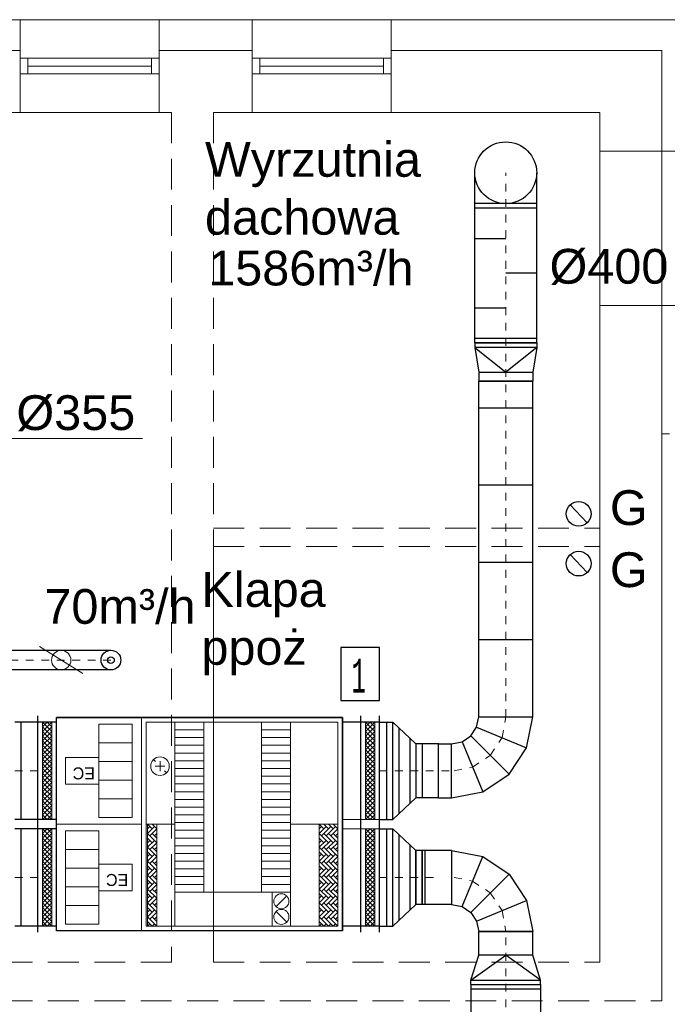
# Model space of a CAD drawing. Extents: x 280060 to 689961, y 120405 to 160329.
# Tile 59 of 85: x 665208 to 665627, y 146683 to 147320. Entities that reach past the tile are written whole.
import ezdxf

# ---------------------------------------------------------------- set-up
doc = ezdxf.new("R2010")
doc.units = 0
doc.header["$MEASUREMENT"] = 0
doc.linetypes.add('3', pattern=[1, 0.5, -0.5])
doc.linetypes.add('{ Wide Dash }', pattern=[12, 4, -2, 4, -2])
for name, color, linetype, lineweight in [('KAM-pro Kocioł C.O.', 7, 'CONTINUOUS', 18), ('KAM-pro Opis Wentylacji', 7, 'CONTINUOUS', 5), ('KAM-pro Podkład Sanitarny', 253, 'CONTINUOUS', 25), ('KAM-pro Wentylacja', 161, 'CONTINUOUS', 5), ('KAM-pro Wentylacja Nawiew', 1, 'CONTINUOUS', 30), ('KAM-pro Wentylacja Wywiew', 161, 'CONTINUOUS', 30)]:
    doc.layers.add(name, color=color, linetype=linetype, lineweight=lineweight)
doc.styles.add('damian', font='arial.ttf')
doc.styles.add('pomieszczenia', font='lucon.TTF', dxfattribs={"width": 0.8})

msp = doc.modelspace()

# ---------------------------------------------------------------- linework, layer by layer
at = {"layer": 'KAM-pro Kocioł C.O.', "lineweight": 25}
for p, q in [((665441.1, 146913.38), (665416.18, 146913.38)), ((665416.18, 146913.38), (665416.18, 146879.2)), ((665441.1, 146879.2), (665441.1, 146913.38)), ((665416.18, 146879.2), (665441.1, 146879.2))]:
    msp.add_line(p, q, dxfattribs=at)
at = {"layer": 'KAM-pro Opis Wentylacji'}
for p, q in [((665190.76, 147048.78, -4.88), (665287.85, 147048.78, -4.88)), ((665249.32, 146896.57, 0.21), (665221.23, 146914.02, 0.21)), ((665285.19, 146868.15), (665285.19, 146868.15)), ((665287.19, 146730.15), (665287.19, 146868.15)), ((665287.19, 146730.15), (665287.19, 146868.15)), ((665287.19, 146730.15), (665287.19, 146868.15)), ((665287.19, 146799.15), (665287.19, 146868.15)), ((665287.19, 146868.15), (665287.19, 146799.15)), ((665287.19, 146868.15), (665287.19, 146799.15)), ((665289.19, 146868.15), (665289.19, 146868.15)), ((665429.19, 146798.15), (665429.19, 146869.15)), ((665429.19, 146798.15), (665429.19, 146869.15)), ((665429.19, 146798.15), (665429.19, 146869.15)), ((665223.19, 146802.15), (665223.19, 146865.15)), ((665223.19, 146865.15), (665229.19, 146865.15)), ((665229.19, 146859.15), (665223.19, 146865.15)), ((665229.19, 146865.15), (665223.19, 146859.15)), ((665226.19, 146865.15), (665223.19, 146862.15)), ((665223.19, 146865.15), (665223.19, 146865.15)), ((665223.19, 146802.15), (665223.19, 146865.15)), ((665223.19, 146865.15), (665229.19, 146865.15)), ((665229.19, 146859.15), (665223.19, 146865.15)), ((665229.19, 146865.15), (665223.19, 146859.15)), ((665226.19, 146865.15), (665223.19, 146862.15)), ((665223.19, 146865.15), (665223.19, 146865.15)), ((665229.19, 146856.15), (665223.19, 146862.15)), ((665229.19, 146862.15), (665223.19, 146856.15)), ((665229.19, 146856.15), (665223.19, 146862.15)), ((665229.19, 146862.15), (665223.19, 146856.15)), ((665229.19, 146862.15), (665226.19, 146865.15)), ((665229.19, 146862.15), (665226.19, 146865.15)), ((665229.19, 146865.15), (665229.19, 146802.15)), ((665229.19, 146865.15), (665229.19, 146865.15)), ((665229.19, 146865.15), (665229.19, 146802.15)), ((665229.19, 146865.15), (665229.19, 146865.15)), ((665232.19, 146866.15), (665232.19, 146866.15)), ((665259.69, 146803.46), (665259.69, 146863.84)), ((665259.69, 146863.84), (665281.25, 146863.84)), ((665281.25, 146863.84), (665281.25, 146803.46)), ((665287.19, 146866.15), (665287.19, 146866.15)), ((665287.19, 146866.15), (665287.19, 146866.15)), ((665290.19, 146733.15), (665290.19, 146865.15)), ((665290.19, 146865.15), (665414.19, 146865.15)), ((665308.69, 146733.15), (665308.69, 146865.15)), ((665327.44, 146755.15), (665327.44, 146865.15)), ((665364.94, 146755.15), (665364.94, 146865.15)), ((665383.69, 146733.15), (665383.69, 146865.15)), ((665414.19, 146865.15), (665414.19, 146733.15)), ((665417.19, 146866.15), (665417.19, 146866.15)), ((665429.19, 146865.15), (665417.19, 146865.15)), ((665432.19, 146802.15), (665432.19, 146865.15)), ((665432.19, 146865.15), (665438.19, 146865.15)), ((665438.19, 146859.15), (665432.19, 146865.15)), ((665438.19, 146865.15), (665432.19, 146859.15)), ((665435.19, 146865.15), (665432.19, 146862.15)), ((665432.19, 146865.15), (665432.19, 146865.15)), ((665432.19, 146802.15), (665432.19, 146865.15)), ((665432.19, 146865.15), (665438.19, 146865.15)), ((665438.19, 146859.15), (665432.19, 146865.15)), ((665438.19, 146865.15), (665432.19, 146859.15)), ((665435.19, 146865.15), (665432.19, 146862.15)), ((665432.19, 146865.15), (665432.19, 146865.15)), ((665438.19, 146856.15), (665432.19, 146862.15)), ((665438.19, 146862.15), (665432.19, 146856.15)), ((665438.19, 146856.15), (665432.19, 146862.15)), ((665438.19, 146862.15), (665432.19, 146856.15)), ((665438.19, 146862.15), (665435.19, 146865.15)), ((665438.19, 146862.15), (665435.19, 146865.15)), ((665438.19, 146865.15), (665438.19, 146802.15)), ((665438.19, 146865.15), (665438.19, 146865.15)), ((665438.19, 146865.15), (665438.19, 146802.15)), ((665438.19, 146865.15), (665438.19, 146865.15)), ((665229.19, 146853.15), (665223.19, 146859.15)), ((665229.19, 146859.15), (665223.19, 146853.15)), ((665229.19, 146853.15), (665223.19, 146859.15)), ((665229.19, 146859.15), (665223.19, 146853.15)), ((665229.19, 146850.15), (665223.19, 146856.15)), ((665229.19, 146856.15), (665223.19, 146850.15)), ((665229.19, 146850.15), (665223.19, 146856.15)), ((665229.19, 146856.15), (665223.19, 146850.15)), ((665308.69, 146860.15), (665327.44, 146860.15)), ((665383.69, 146860.15), (665364.94, 146860.15)), ((665438.19, 146853.15), (665432.19, 146859.15)), ((665438.19, 146859.15), (665432.19, 146853.15)), ((665438.19, 146853.15), (665432.19, 146859.15)), ((665438.19, 146859.15), (665432.19, 146853.15)), ((665438.19, 146850.15), (665432.19, 146856.15)), ((665438.19, 146856.15), (665432.19, 146850.15)), ((665438.19, 146850.15), (665432.19, 146856.15)), ((665438.19, 146856.15), (665432.19, 146850.15)), ((665229.19, 146847.15), (665223.19, 146853.15)), ((665229.19, 146853.15), (665223.19, 146847.15)), ((665229.19, 146847.15), (665223.19, 146853.15)), ((665229.19, 146853.15), (665223.19, 146847.15)), ((665229.19, 146844.15), (665223.19, 146850.15)), ((665229.19, 146850.15), (665223.19, 146844.15)), ((665229.19, 146844.15), (665223.19, 146850.15)), ((665229.19, 146850.15), (665223.19, 146844.15)), ((665259.69, 146851.76), (665281.25, 146851.76)), ((665308.69, 146855.15), (665327.44, 146855.15)), ((665308.69, 146850.15), (665327.44, 146850.15)), ((665383.69, 146855.15), (665364.94, 146855.15)), ((665383.69, 146850.15), (665364.94, 146850.15)), ((665438.19, 146847.15), (665432.19, 146853.15)), ((665438.19, 146853.15), (665432.19, 146847.15)), ((665438.19, 146847.15), (665432.19, 146853.15)), ((665438.19, 146853.15), (665432.19, 146847.15)), ((665438.19, 146844.15), (665432.19, 146850.15)), ((665438.19, 146850.15), (665432.19, 146844.15)), ((665438.19, 146844.15), (665432.19, 146850.15)), ((665438.19, 146850.15), (665432.19, 146844.15)), ((665229.19, 146841.15), (665223.19, 146847.15)), ((665229.19, 146847.15), (665223.19, 146841.15)), ((665229.19, 146841.15), (665223.19, 146847.15)), ((665229.19, 146847.15), (665223.19, 146841.15)), ((665229.19, 146838.15), (665223.19, 146844.15)), ((665229.19, 146844.15), (665223.19, 146838.15)), ((665229.19, 146838.15), (665223.19, 146844.15)), ((665229.19, 146844.15), (665223.19, 146838.15)), ((665308.69, 146845.15), (665327.44, 146845.15)), ((665383.69, 146845.15), (665364.94, 146845.15)), ((665438.19, 146841.15), (665432.19, 146847.15)), ((665438.19, 146847.15), (665432.19, 146841.15)), ((665438.19, 146841.15), (665432.19, 146847.15)), ((665438.19, 146847.15), (665432.19, 146841.15)), ((665438.19, 146838.15), (665432.19, 146844.15)), ((665438.19, 146844.15), (665432.19, 146838.15)), ((665438.19, 146838.15), (665432.19, 146844.15)), ((665438.19, 146844.15), (665432.19, 146838.15)), ((665229.19, 146835.15), (665223.19, 146841.15)), ((665229.19, 146841.15), (665223.19, 146835.15)), ((665229.19, 146835.15), (665223.19, 146841.15)), ((665229.19, 146841.15), (665223.19, 146835.15)), ((665229.19, 146832.15), (665223.19, 146838.15)), ((665229.19, 146838.15), (665223.19, 146832.15)), ((665229.19, 146832.15), (665223.19, 146838.15)), ((665229.19, 146838.15), (665223.19, 146832.15)), ((665238.13, 146825.02), (665238.13, 146842.27)), ((665238.13, 146842.27), (665259.69, 146842.27)), ((665259.69, 146842.27), (665259.69, 146825.02)), ((665259.69, 146839.69), (665281.25, 146839.69)), ((665294.95, 146840.89), (665296.19, 146839.65)), ((665302.39, 146836.65), (665295.99, 146836.65)), ((665299.19, 146833.45), (665299.19, 146839.85)), ((665308.69, 146840.15), (665327.44, 146840.15)), ((665383.69, 146840.15), (665364.94, 146840.15)), ((665438.19, 146835.15), (665432.19, 146841.15)), ((665438.19, 146841.15), (665432.19, 146835.15)), ((665438.19, 146835.15), (665432.19, 146841.15)), ((665438.19, 146841.15), (665432.19, 146835.15)), ((665438.19, 146832.15), (665432.19, 146838.15)), ((665438.19, 146838.15), (665432.19, 146832.15)), ((665438.19, 146832.15), (665432.19, 146838.15)), ((665438.19, 146838.15), (665432.19, 146832.15)), ((665229.19, 146829.15), (665223.19, 146835.15)), ((665229.19, 146835.15), (665223.19, 146829.15)), ((665229.19, 146829.15), (665223.19, 146835.15)), ((665229.19, 146835.15), (665223.19, 146829.15)), ((665229.19, 146826.15), (665223.19, 146832.15)), ((665229.19, 146832.15), (665223.19, 146826.15)), ((665229.19, 146826.15), (665223.19, 146832.15)), ((665229.19, 146832.15), (665223.19, 146826.15)), ((665303.43, 146832.41), (665302.19, 146833.65)), ((665308.69, 146835.15), (665327.44, 146835.15)), ((665308.69, 146830.15), (665327.44, 146830.15)), ((665383.69, 146835.15), (665364.94, 146835.15)), ((665383.69, 146830.15), (665364.94, 146830.15)), ((665438.19, 146829.15), (665432.19, 146835.15)), ((665438.19, 146835.15), (665432.19, 146829.15)), ((665438.19, 146829.15), (665432.19, 146835.15)), ((665438.19, 146835.15), (665432.19, 146829.15)), ((665438.19, 146826.15), (665432.19, 146832.15)), ((665438.19, 146832.15), (665432.19, 146826.15)), ((665438.19, 146826.15), (665432.19, 146832.15)), ((665438.19, 146832.15), (665432.19, 146826.15)), ((665229.19, 146823.15), (665223.19, 146829.15)), ((665229.19, 146829.15), (665223.19, 146823.15)), ((665229.19, 146823.15), (665223.19, 146829.15)), ((665229.19, 146829.15), (665223.19, 146823.15)), ((665229.19, 146820.15), (665223.19, 146826.15)), ((665229.19, 146826.15), (665223.19, 146820.15)), ((665229.19, 146820.15), (665223.19, 146826.15)), ((665229.19, 146826.15), (665223.19, 146820.15)), ((665259.69, 146825.02), (665238.13, 146825.02)), ((665259.69, 146827.61), (665281.25, 146827.61)), ((665308.69, 146825.15), (665327.44, 146825.15)), ((665383.69, 146825.15), (665364.94, 146825.15)), ((665438.19, 146823.15), (665432.19, 146829.15)), ((665438.19, 146829.15), (665432.19, 146823.15)), ((665438.19, 146823.15), (665432.19, 146829.15)), ((665438.19, 146829.15), (665432.19, 146823.15)), ((665438.19, 146820.15), (665432.19, 146826.15)), ((665438.19, 146826.15), (665432.19, 146820.15)), ((665438.19, 146820.15), (665432.19, 146826.15)), ((665438.19, 146826.15), (665432.19, 146820.15)), ((665229.19, 146817.15), (665223.19, 146823.15)), ((665229.19, 146823.15), (665223.19, 146817.15)), ((665229.19, 146817.15), (665223.19, 146823.15)), ((665229.19, 146823.15), (665223.19, 146817.15)), ((665229.19, 146814.15), (665223.19, 146820.15)), ((665229.19, 146820.15), (665223.19, 146814.15)), ((665229.19, 146814.15), (665223.19, 146820.15)), ((665229.19, 146820.15), (665223.19, 146814.15)), ((665229.19, 146811.15), (665223.19, 146817.15)), ((665229.19, 146817.15), (665223.19, 146811.15)), ((665229.19, 146811.15), (665223.19, 146817.15)), ((665229.19, 146817.15), (665223.19, 146811.15)), ((665308.69, 146820.15), (665327.44, 146820.15)), ((665383.69, 146820.15), (665364.94, 146820.15)), ((665438.19, 146817.15), (665432.19, 146823.15)), ((665438.19, 146823.15), (665432.19, 146817.15)), ((665438.19, 146817.15), (665432.19, 146823.15)), ((665438.19, 146823.15), (665432.19, 146817.15)), ((665438.19, 146814.15), (665432.19, 146820.15)), ((665438.19, 146820.15), (665432.19, 146814.15)), ((665438.19, 146814.15), (665432.19, 146820.15)), ((665438.19, 146820.15), (665432.19, 146814.15)), ((665438.19, 146811.15), (665432.19, 146817.15)), ((665438.19, 146817.15), (665432.19, 146811.15)), ((665438.19, 146811.15), (665432.19, 146817.15)), ((665438.19, 146817.15), (665432.19, 146811.15)), ((665229.19, 146808.15), (665223.19, 146814.15)), ((665229.19, 146814.15), (665223.19, 146808.15)), ((665229.19, 146808.15), (665223.19, 146814.15)), ((665229.19, 146814.15), (665223.19, 146808.15)), ((665229.19, 146805.15), (665223.19, 146811.15)), ((665229.19, 146811.15), (665223.19, 146805.15)), ((665229.19, 146805.15), (665223.19, 146811.15)), ((665229.19, 146811.15), (665223.19, 146805.15)), ((665259.69, 146815.54), (665281.25, 146815.54)), ((665308.69, 146815.15), (665327.44, 146815.15)), ((665383.69, 146815.15), (665364.94, 146815.15)), ((665438.19, 146808.15), (665432.19, 146814.15)), ((665438.19, 146814.15), (665432.19, 146808.15)), ((665438.19, 146808.15), (665432.19, 146814.15)), ((665438.19, 146814.15), (665432.19, 146808.15)), ((665438.19, 146805.15), (665432.19, 146811.15)), ((665438.19, 146811.15), (665432.19, 146805.15)), ((665438.19, 146805.15), (665432.19, 146811.15)), ((665438.19, 146811.15), (665432.19, 146805.15)), ((665229.19, 146802.15), (665223.19, 146808.15)), ((665229.19, 146808.15), (665223.19, 146802.15)), ((665229.19, 146802.15), (665223.19, 146808.15)), ((665229.19, 146808.15), (665223.19, 146802.15)), ((665226.19, 146802.15), (665223.19, 146805.15)), ((665226.19, 146802.15), (665223.19, 146805.15)), ((665229.19, 146805.15), (665226.19, 146802.15)), ((665229.19, 146805.15), (665226.19, 146802.15)), ((665308.69, 146810.15), (665327.44, 146810.15)), ((665308.69, 146805.15), (665327.44, 146805.15)), ((665383.69, 146810.15), (665364.94, 146810.15)), ((665383.69, 146805.15), (665364.94, 146805.15)), ((665438.19, 146802.15), (665432.19, 146808.15)), ((665438.19, 146808.15), (665432.19, 146802.15)), ((665438.19, 146802.15), (665432.19, 146808.15)), ((665438.19, 146808.15), (665432.19, 146802.15)), ((665435.19, 146802.15), (665432.19, 146805.15)), ((665435.19, 146802.15), (665432.19, 146805.15)), ((665438.19, 146805.15), (665435.19, 146802.15)), ((665438.19, 146805.15), (665435.19, 146802.15)), ((665229.19, 146802.15), (665223.19, 146802.15)), ((665223.19, 146802.15), (665223.19, 146802.15)), ((665229.19, 146802.15), (665223.19, 146802.15)), ((665223.19, 146802.15), (665223.19, 146802.15)), ((665229.19, 146802.15), (665229.19, 146802.15)), ((665229.19, 146802.15), (665229.19, 146802.15)), ((665232.19, 146801.15), (665232.19, 146801.15)), ((665287.19, 146799.15), (665232.19, 146799.15)), ((665287.19, 146799.15), (665232.19, 146799.15)), ((665287.19, 146799.15), (665232.19, 146799.15)), ((665287.19, 146799.15), (665232.19, 146799.15)), ((665232.19, 146799.15), (665287.19, 146799.15)), ((665232.19, 146799.15), (665287.19, 146799.15)), ((665234.19, 146799.15), (665234.19, 146799.15)), ((665234.19, 146799.15), (665234.19, 146799.15)), ((665281.25, 146803.46), (665259.69, 146803.46)), ((665259.69, 146803.46), (665281.25, 146803.46)), ((665285.19, 146799.15), (665285.19, 146799.15)), ((665285.19, 146799.15), (665285.19, 146799.15)), ((665287.19, 146801.15), (665287.19, 146801.15)), ((665287.19, 146730.15), (665287.19, 146799.15)), ((665287.19, 146799.15), (665287.19, 146730.15)), ((665287.19, 146799.15), (665287.19, 146730.15)), ((665308.69, 146799.15), (665290.19, 146799.15)), ((665291.19, 146733.15), (665291.19, 146799.15)), ((665291.19, 146799.15), (665297.19, 146799.15)), ((665294.19, 146796.15), (665291.19, 146799.15)), ((665297.19, 146796.15), (665294.19, 146799.15)), ((665297.19, 146799.15), (665297.19, 146733.15)), ((665297.19, 146799.15), (665297.19, 146799.15)), ((665308.69, 146800.15), (665327.44, 146800.15)), ((665383.69, 146800.15), (665364.94, 146800.15)), ((665408.19, 146799.15), (665383.69, 146799.15)), ((665402.19, 146733.15), (665402.19, 146799.15)), ((665402.19, 146799.15), (665414.19, 146799.15)), ((665405.19, 146796.15), (665402.19, 146799.15)), ((665408.19, 146796.15), (665405.19, 146799.15)), ((665411.19, 146796.15), (665408.19, 146799.15)), ((665414.19, 146796.15), (665411.19, 146799.15)), ((665414.19, 146799.15), (665414.19, 146733.15)), ((665414.19, 146799.15), (665414.19, 146799.15)), ((665429.19, 146802.15), (665417.19, 146802.15)), ((665429.19, 146802.15), (665417.19, 146802.15)), ((665441.19, 146802.15), (665429.19, 146802.15)), ((665441.19, 146802.15), (665429.19, 146802.15)), ((665429.19, 146729.15), (665429.19, 146800.15)), ((665429.19, 146729.15), (665429.19, 146800.15)), ((665429.19, 146729.15), (665429.19, 146800.15)), ((665438.19, 146802.15), (665432.19, 146802.15)), ((665432.19, 146802.15), (665432.19, 146802.15)), ((665438.19, 146802.15), (665432.19, 146802.15)), ((665432.19, 146802.15), (665432.19, 146802.15)), ((665438.19, 146802.15), (665438.19, 146802.15)), ((665438.19, 146802.15), (665438.19, 146802.15)), ((665223.19, 146733.15), (665223.19, 146796.15)), ((665223.19, 146796.15), (665229.19, 146796.15)), ((665229.19, 146790.15), (665223.19, 146796.15)), ((665229.19, 146796.15), (665223.19, 146790.15)), ((665226.19, 146796.15), (665223.19, 146793.15)), ((665223.19, 146796.15), (665223.19, 146796.15)), ((665223.19, 146733.15), (665223.19, 146796.15)), ((665223.19, 146796.15), (665229.19, 146796.15)), ((665229.19, 146790.15), (665223.19, 146796.15)), ((665229.19, 146796.15), (665223.19, 146790.15)), ((665226.19, 146796.15), (665223.19, 146793.15)), ((665223.19, 146796.15), (665223.19, 146796.15)), ((665229.19, 146787.15), (665223.19, 146793.15)), ((665229.19, 146793.15), (665223.19, 146787.15)), ((665229.19, 146787.15), (665223.19, 146793.15)), ((665229.19, 146793.15), (665223.19, 146787.15)), ((665229.19, 146793.15), (665226.19, 146796.15)), ((665229.19, 146793.15), (665226.19, 146796.15)), ((665229.19, 146796.15), (665229.19, 146733.15)), ((665229.19, 146796.15), (665229.19, 146796.15)), ((665229.19, 146796.15), (665229.19, 146733.15)), ((665229.19, 146796.15), (665229.19, 146796.15)), ((665259.69, 146794.84), (665238.13, 146794.84)), ((665238.13, 146794.84), (665238.13, 146734.46)), ((665259.69, 146734.46), (665259.69, 146794.84)), ((665287.19, 146797.15), (665287.19, 146797.15)), ((665292.69, 146797.65), (665291.19, 146796.15)), ((665295.69, 146797.65), (665291.19, 146793.15)), ((665291.19, 146796.15), (665291.19, 146796.15)), ((665297.19, 146787.15), (665291.19, 146793.15)), ((665297.19, 146796.15), (665292.69, 146791.65)), ((665297.19, 146790.15), (665294.19, 146793.15)), ((665297.19, 146793.15), (665295.69, 146791.65)), ((665297.19, 146793.15), (665297.19, 146793.15)), ((665308.69, 146795.15), (665327.44, 146795.15)), ((665383.69, 146795.15), (665364.94, 146795.15)), ((665403.69, 146797.65), (665402.19, 146796.15)), ((665406.69, 146797.65), (665402.19, 146793.15)), ((665408.19, 146787.15), (665402.19, 146793.15)), ((665409.69, 146797.65), (665403.69, 146791.65)), ((665411.19, 146787.15), (665405.19, 146793.15)), ((665412.69, 146797.65), (665406.69, 146791.65)), ((665414.19, 146787.15), (665408.19, 146793.15)), ((665414.19, 146796.15), (665409.69, 146791.65)), ((665414.19, 146790.15), (665411.19, 146793.15)), ((665414.19, 146793.15), (665412.69, 146791.65)), ((665414.19, 146793.15), (665414.19, 146793.15)), ((665429.19, 146796.15), (665417.19, 146796.15)), ((665429.19, 146796.15), (665417.19, 146796.15)), ((665441.19, 146796.15), (665429.19, 146796.15)), ((665441.19, 146796.15), (665429.19, 146796.15)), ((665432.19, 146733.15), (665432.19, 146796.15)), ((665432.19, 146796.15), (665438.19, 146796.15)), ((665438.19, 146790.15), (665432.19, 146796.15)), ((665438.19, 146796.15), (665432.19, 146790.15)), ((665435.19, 146796.15), (665432.19, 146793.15)), ((665432.19, 146796.15), (665432.19, 146796.15)), ((665432.19, 146733.15), (665432.19, 146796.15)), ((665432.19, 146796.15), (665438.19, 146796.15)), ((665438.19, 146790.15), (665432.19, 146796.15)), ((665438.19, 146796.15), (665432.19, 146790.15)), ((665435.19, 146796.15), (665432.19, 146793.15)), ((665432.19, 146796.15), (665432.19, 146796.15)), ((665438.19, 146787.15), (665432.19, 146793.15)), ((665438.19, 146793.15), (665432.19, 146787.15)), ((665438.19, 146787.15), (665432.19, 146793.15)), ((665438.19, 146793.15), (665432.19, 146787.15)), ((665438.19, 146793.15), (665435.19, 146796.15)), ((665438.19, 146793.15), (665435.19, 146796.15)), ((665438.19, 146796.15), (665438.19, 146733.15)), ((665438.19, 146796.15), (665438.19, 146796.15)), ((665438.19, 146796.15), (665438.19, 146733.15)), ((665438.19, 146796.15), (665438.19, 146796.15)), ((665229.19, 146784.15), (665223.19, 146790.15)), ((665229.19, 146790.15), (665223.19, 146784.15)), ((665229.19, 146784.15), (665223.19, 146790.15)), ((665229.19, 146790.15), (665223.19, 146784.15)), ((665229.19, 146781.15), (665223.19, 146787.15)), ((665229.19, 146787.15), (665223.19, 146781.15)), ((665229.19, 146781.15), (665223.19, 146787.15)), ((665229.19, 146787.15), (665223.19, 146781.15)), ((665294.19, 146787.15), (665291.19, 146790.15)), ((665292.69, 146788.65), (665291.19, 146787.15)), ((665295.69, 146788.65), (665291.19, 146784.15)), ((665291.19, 146787.15), (665291.19, 146787.15)), ((665297.19, 146787.15), (665292.69, 146782.65)), ((665308.69, 146790.15), (665327.44, 146790.15)), ((665308.69, 146785.15), (665327.44, 146785.15)), ((665383.69, 146790.15), (665364.94, 146790.15)), ((665383.69, 146785.15), (665364.94, 146785.15)), ((665405.19, 146787.15), (665402.19, 146790.15)), ((665403.69, 146788.65), (665402.19, 146787.15)), ((665406.69, 146788.65), (665402.19, 146784.15)), ((665409.69, 146788.65), (665403.69, 146782.65)), ((665412.69, 146788.65), (665406.69, 146782.65)), ((665414.19, 146787.15), (665409.69, 146782.65)), ((665438.19, 146784.15), (665432.19, 146790.15)), ((665438.19, 146790.15), (665432.19, 146784.15)), ((665438.19, 146784.15), (665432.19, 146790.15)), ((665438.19, 146790.15), (665432.19, 146784.15)), ((665438.19, 146781.15), (665432.19, 146787.15)), ((665438.19, 146787.15), (665432.19, 146781.15)), ((665438.19, 146781.15), (665432.19, 146787.15)), ((665438.19, 146787.15), (665432.19, 146781.15)), ((665229.19, 146778.15), (665223.19, 146784.15)), ((665229.19, 146784.15), (665223.19, 146778.15)), ((665229.19, 146778.15), (665223.19, 146784.15)), ((665229.19, 146784.15), (665223.19, 146778.15)), ((665229.19, 146775.15), (665223.19, 146781.15)), ((665229.19, 146781.15), (665223.19, 146775.15)), ((665229.19, 146775.15), (665223.19, 146781.15)), ((665229.19, 146781.15), (665223.19, 146775.15)), ((665259.69, 146782.76), (665238.13, 146782.76)), ((665297.19, 146778.15), (665291.19, 146784.15)), ((665294.19, 146778.15), (665291.19, 146781.15)), ((665292.69, 146779.65), (665291.19, 146778.15)), ((665295.69, 146779.65), (665291.19, 146775.15)), ((665297.19, 146781.15), (665294.19, 146784.15)), ((665297.19, 146784.15), (665295.69, 146782.65)), ((665297.19, 146784.15), (665297.19, 146784.15)), ((665308.69, 146780.15), (665327.44, 146780.15)), ((665383.69, 146780.15), (665364.94, 146780.15)), ((665408.19, 146778.15), (665402.19, 146784.15)), ((665405.19, 146778.15), (665402.19, 146781.15)), ((665403.69, 146779.65), (665402.19, 146778.15)), ((665406.69, 146779.65), (665402.19, 146775.15)), ((665409.69, 146779.65), (665403.69, 146773.65)), ((665411.19, 146778.15), (665405.19, 146784.15)), ((665412.69, 146779.65), (665406.69, 146773.65)), ((665414.19, 146778.15), (665408.19, 146784.15)), ((665414.19, 146781.15), (665411.19, 146784.15)), ((665414.19, 146784.15), (665412.69, 146782.65)), ((665414.19, 146784.15), (665414.19, 146784.15)), ((665438.19, 146778.15), (665432.19, 146784.15)), ((665438.19, 146784.15), (665432.19, 146778.15)), ((665438.19, 146778.15), (665432.19, 146784.15)), ((665438.19, 146784.15), (665432.19, 146778.15)), ((665438.19, 146775.15), (665432.19, 146781.15)), ((665438.19, 146781.15), (665432.19, 146775.15)), ((665438.19, 146775.15), (665432.19, 146781.15)), ((665438.19, 146781.15), (665432.19, 146775.15)), ((665229.19, 146772.15), (665223.19, 146778.15)), ((665229.19, 146778.15), (665223.19, 146772.15)), ((665229.19, 146772.15), (665223.19, 146778.15)), ((665229.19, 146778.15), (665223.19, 146772.15)), ((665229.19, 146769.15), (665223.19, 146775.15)), ((665229.19, 146775.15), (665223.19, 146769.15)), ((665229.19, 146769.15), (665223.19, 146775.15)), ((665229.19, 146775.15), (665223.19, 146769.15)), ((665281.25, 146773.27), (665259.69, 146773.27)), ((665259.69, 146773.27), (665259.69, 146756.02)), ((665281.25, 146756.02), (665281.25, 146773.27)), ((665291.19, 146778.15), (665291.19, 146778.15)), ((665297.19, 146769.15), (665291.19, 146775.15)), ((665297.19, 146778.15), (665292.69, 146773.65)), ((665297.19, 146772.15), (665294.19, 146775.15)), ((665297.19, 146775.15), (665295.69, 146773.65)), ((665297.19, 146775.15), (665297.19, 146775.15)), ((665308.69, 146775.15), (665327.44, 146775.15)), ((665383.69, 146775.15), (665364.94, 146775.15)), ((665408.19, 146769.15), (665402.19, 146775.15)), ((665411.19, 146769.15), (665405.19, 146775.15)), ((665414.19, 146769.15), (665408.19, 146775.15)), ((665414.19, 146778.15), (665409.69, 146773.65)), ((665414.19, 146772.15), (665411.19, 146775.15)), ((665414.19, 146775.15), (665412.69, 146773.65)), ((665414.19, 146775.15), (665414.19, 146775.15)), ((665438.19, 146772.15), (665432.19, 146778.15)), ((665438.19, 146778.15), (665432.19, 146772.15)), ((665438.19, 146772.15), (665432.19, 146778.15)), ((665438.19, 146778.15), (665432.19, 146772.15)), ((665438.19, 146769.15), (665432.19, 146775.15)), ((665438.19, 146775.15), (665432.19, 146769.15)), ((665438.19, 146769.15), (665432.19, 146775.15)), ((665438.19, 146775.15), (665432.19, 146769.15)), ((665229.19, 146766.15), (665223.19, 146772.15)), ((665229.19, 146772.15), (665223.19, 146766.15)), ((665229.19, 146766.15), (665223.19, 146772.15)), ((665229.19, 146772.15), (665223.19, 146766.15)), ((665229.19, 146763.15), (665223.19, 146769.15)), ((665229.19, 146769.15), (665223.19, 146763.15)), ((665229.19, 146763.15), (665223.19, 146769.15)), ((665229.19, 146769.15), (665223.19, 146763.15)), ((665229.19, 146760.15), (665223.19, 146766.15)), ((665229.19, 146766.15), (665223.19, 146760.15)), ((665229.19, 146760.15), (665223.19, 146766.15)), ((665229.19, 146766.15), (665223.19, 146760.15)), ((665259.69, 146770.69), (665238.13, 146770.69)), ((665294.19, 146769.15), (665291.19, 146772.15)), ((665292.69, 146770.65), (665291.19, 146769.15)), ((665295.69, 146770.65), (665291.19, 146766.15)), ((665291.19, 146769.15), (665291.19, 146769.15)), ((665297.19, 146760.15), (665291.19, 146766.15)), ((665297.19, 146769.15), (665292.69, 146764.65)), ((665297.19, 146763.15), (665294.19, 146766.15)), ((665297.19, 146766.15), (665295.69, 146764.65)), ((665297.19, 146766.15), (665297.19, 146766.15)), ((665308.69, 146770.15), (665327.44, 146770.15)), ((665383.69, 146770.15), (665364.94, 146770.15)), ((665405.19, 146769.15), (665402.19, 146772.15)), ((665403.69, 146770.65), (665402.19, 146769.15)), ((665406.69, 146770.65), (665402.19, 146766.15)), ((665408.19, 146760.15), (665402.19, 146766.15)), ((665409.69, 146770.65), (665403.69, 146764.65)), ((665411.19, 146760.15), (665405.19, 146766.15)), ((665412.69, 146770.65), (665406.69, 146764.65)), ((665414.19, 146760.15), (665408.19, 146766.15)), ((665414.19, 146769.15), (665409.69, 146764.65)), ((665414.19, 146763.15), (665411.19, 146766.15)), ((665414.19, 146766.15), (665412.69, 146764.65)), ((665414.19, 146766.15), (665414.19, 146766.15)), ((665438.19, 146766.15), (665432.19, 146772.15)), ((665438.19, 146772.15), (665432.19, 146766.15)), ((665438.19, 146766.15), (665432.19, 146772.15)), ((665438.19, 146772.15), (665432.19, 146766.15)), ((665438.19, 146763.15), (665432.19, 146769.15)), ((665438.19, 146769.15), (665432.19, 146763.15)), ((665438.19, 146763.15), (665432.19, 146769.15)), ((665438.19, 146769.15), (665432.19, 146763.15)), ((665438.19, 146760.15), (665432.19, 146766.15)), ((665438.19, 146766.15), (665432.19, 146760.15)), ((665438.19, 146760.15), (665432.19, 146766.15)), ((665438.19, 146766.15), (665432.19, 146760.15)), ((665229.19, 146757.15), (665223.19, 146763.15)), ((665229.19, 146763.15), (665223.19, 146757.15)), ((665229.19, 146757.15), (665223.19, 146763.15)), ((665229.19, 146763.15), (665223.19, 146757.15)), ((665229.19, 146754.15), (665223.19, 146760.15)), ((665229.19, 146760.15), (665223.19, 146754.15)), ((665229.19, 146754.15), (665223.19, 146760.15)), ((665229.19, 146760.15), (665223.19, 146754.15)), ((665294.19, 146760.15), (665291.19, 146763.15)), ((665292.69, 146761.65), (665291.19, 146760.15)), ((665295.69, 146761.65), (665291.19, 146757.15)), ((665291.19, 146760.15), (665291.19, 146760.15)), ((665297.19, 146760.15), (665292.69, 146755.65)), ((665308.69, 146765.15), (665327.44, 146765.15)), ((665308.69, 146760.15), (665327.44, 146760.15)), ((665383.69, 146765.15), (665364.94, 146765.15)), ((665383.69, 146760.15), (665364.94, 146760.15)), ((665405.19, 146760.15), (665402.19, 146763.15)), ((665403.69, 146761.65), (665402.19, 146760.15)), ((665406.69, 146761.65), (665402.19, 146757.15)), ((665409.69, 146761.65), (665403.69, 146755.65)), ((665412.69, 146761.65), (665406.69, 146755.65)), ((665414.19, 146760.15), (665409.69, 146755.65)), ((665438.19, 146757.15), (665432.19, 146763.15)), ((665438.19, 146763.15), (665432.19, 146757.15)), ((665438.19, 146757.15), (665432.19, 146763.15)), ((665438.19, 146763.15), (665432.19, 146757.15)), ((665438.19, 146754.15), (665432.19, 146760.15)), ((665438.19, 146760.15), (665432.19, 146754.15)), ((665438.19, 146754.15), (665432.19, 146760.15)), ((665438.19, 146760.15), (665432.19, 146754.15)), ((665229.19, 146751.15), (665223.19, 146757.15)), ((665229.19, 146757.15), (665223.19, 146751.15)), ((665229.19, 146751.15), (665223.19, 146757.15)), ((665229.19, 146757.15), (665223.19, 146751.15)), ((665229.19, 146748.15), (665223.19, 146754.15)), ((665229.19, 146754.15), (665223.19, 146748.15)), ((665229.19, 146748.15), (665223.19, 146754.15)), ((665229.19, 146754.15), (665223.19, 146748.15)), ((665259.69, 146758.61), (665238.13, 146758.61)), ((665259.69, 146756.02), (665281.25, 146756.02)), ((665297.19, 146751.15), (665291.19, 146757.15)), ((665294.19, 146751.15), (665291.19, 146754.15)), ((665297.19, 146754.15), (665294.19, 146757.15)), ((665297.19, 146757.15), (665295.69, 146755.65)), ((665297.19, 146757.15), (665297.19, 146757.15)), ((665383.69, 146755.15), (665308.69, 146755.15)), ((665371.69, 146733.15), (665371.69, 146755.15)), ((665383.69, 146733.15), (665383.69, 146755.15)), ((665408.19, 146751.15), (665402.19, 146757.15)), ((665405.19, 146751.15), (665402.19, 146754.15)), ((665411.19, 146751.15), (665405.19, 146757.15)), ((665414.19, 146751.15), (665408.19, 146757.15)), ((665414.19, 146754.15), (665411.19, 146757.15)), ((665414.19, 146757.15), (665412.69, 146755.65)), ((665414.19, 146757.15), (665414.19, 146757.15)), ((665438.19, 146751.15), (665432.19, 146757.15)), ((665438.19, 146757.15), (665432.19, 146751.15)), ((665438.19, 146751.15), (665432.19, 146757.15)), ((665438.19, 146757.15), (665432.19, 146751.15)), ((665438.19, 146748.15), (665432.19, 146754.15)), ((665438.19, 146754.15), (665432.19, 146748.15)), ((665438.19, 146748.15), (665432.19, 146754.15)), ((665438.19, 146754.15), (665432.19, 146748.15)), ((665229.19, 146745.15), (665223.19, 146751.15)), ((665229.19, 146751.15), (665223.19, 146745.15)), ((665229.19, 146745.15), (665223.19, 146751.15)), ((665229.19, 146751.15), (665223.19, 146745.15)), ((665229.19, 146742.15), (665223.19, 146748.15)), ((665229.19, 146748.15), (665223.19, 146742.15)), ((665229.19, 146742.15), (665223.19, 146748.15)), ((665229.19, 146748.15), (665223.19, 146742.15)), ((665292.69, 146752.65), (665291.19, 146751.15)), ((665295.69, 146752.65), (665291.19, 146748.15)), ((665291.19, 146751.15), (665291.19, 146751.15)), ((665297.19, 146742.15), (665291.19, 146748.15)), ((665297.19, 146751.15), (665292.69, 146746.65)), ((665297.19, 146745.15), (665294.19, 146748.15)), ((665297.19, 146748.15), (665295.69, 146746.65)), ((665297.19, 146748.15), (665297.19, 146748.15)), ((665381.16, 146752.66), (665374.23, 146745.73)), ((665403.69, 146752.65), (665402.19, 146751.15)), ((665406.69, 146752.65), (665402.19, 146748.15)), ((665408.19, 146742.15), (665402.19, 146748.15)), ((665409.69, 146752.65), (665403.69, 146746.65)), ((665411.19, 146742.15), (665405.19, 146748.15)), ((665412.69, 146752.65), (665406.69, 146746.65)), ((665414.19, 146742.15), (665408.19, 146748.15)), ((665414.19, 146751.15), (665409.69, 146746.65)), ((665414.19, 146745.15), (665411.19, 146748.15)), ((665414.19, 146748.15), (665412.69, 146746.65)), ((665414.19, 146748.15), (665414.19, 146748.15)), ((665438.19, 146745.15), (665432.19, 146751.15)), ((665438.19, 146751.15), (665432.19, 146745.15)), ((665438.19, 146745.15), (665432.19, 146751.15)), ((665438.19, 146751.15), (665432.19, 146745.15)), ((665438.19, 146742.15), (665432.19, 146748.15)), ((665438.19, 146748.15), (665432.19, 146742.15)), ((665438.19, 146742.15), (665432.19, 146748.15)), ((665438.19, 146748.15), (665432.19, 146742.15)), ((665229.19, 146739.15), (665223.19, 146745.15)), ((665229.19, 146745.15), (665223.19, 146739.15)), ((665229.19, 146739.15), (665223.19, 146745.15)), ((665229.19, 146745.15), (665223.19, 146739.15)), ((665229.19, 146736.15), (665223.19, 146742.15)), ((665229.19, 146742.15), (665223.19, 146736.15)), ((665229.19, 146736.15), (665223.19, 146742.15)), ((665229.19, 146742.15), (665223.19, 146736.15)), ((665259.69, 146746.54), (665238.13, 146746.54)), ((665294.19, 146742.15), (665291.19, 146745.15)), ((665292.69, 146743.65), (665291.19, 146742.15)), ((665295.69, 146743.65), (665291.19, 146739.15)), ((665291.19, 146742.15), (665291.19, 146742.15)), ((665297.19, 146742.15), (665292.69, 146737.65)), ((665374.23, 146742.56), (665381.16, 146735.63)), ((665405.19, 146742.15), (665402.19, 146745.15)), ((665403.69, 146743.65), (665402.19, 146742.15)), ((665406.69, 146743.65), (665402.19, 146739.15)), ((665409.69, 146743.65), (665403.69, 146737.65)), ((665412.69, 146743.65), (665406.69, 146737.65)), ((665414.19, 146742.15), (665409.69, 146737.65)), ((665438.19, 146739.15), (665432.19, 146745.15)), ((665438.19, 146745.15), (665432.19, 146739.15)), ((665438.19, 146739.15), (665432.19, 146745.15)), ((665438.19, 146745.15), (665432.19, 146739.15)), ((665438.19, 146736.15), (665432.19, 146742.15)), ((665438.19, 146742.15), (665432.19, 146736.15)), ((665438.19, 146736.15), (665432.19, 146742.15)), ((665438.19, 146742.15), (665432.19, 146736.15)), ((665229.19, 146733.15), (665223.19, 146739.15)), ((665229.19, 146739.15), (665223.19, 146733.15)), ((665229.19, 146733.15), (665223.19, 146739.15)), ((665229.19, 146739.15), (665223.19, 146733.15)), ((665226.19, 146733.15), (665223.19, 146736.15)), ((665226.19, 146733.15), (665223.19, 146736.15)), ((665229.19, 146736.15), (665226.19, 146733.15)), ((665229.19, 146736.15), (665226.19, 146733.15)), ((665238.13, 146734.46), (665259.69, 146734.46)), ((665259.69, 146734.46), (665238.13, 146734.46)), ((665297.19, 146733.15), (665291.19, 146739.15)), ((665294.19, 146733.15), (665291.19, 146736.15)), ((665292.69, 146734.65), (665291.19, 146733.15)), ((665297.19, 146736.15), (665294.19, 146739.15)), ((665295.69, 146734.65), (665294.19, 146733.15)), ((665297.19, 146739.15), (665295.69, 146737.65)), ((665297.19, 146739.15), (665297.19, 146739.15)), ((665408.19, 146733.15), (665402.19, 146739.15)), ((665405.19, 146733.15), (665402.19, 146736.15)), ((665403.69, 146734.65), (665402.19, 146733.15)), ((665411.19, 146733.15), (665405.19, 146739.15)), ((665406.69, 146734.65), (665405.19, 146733.15)), ((665414.19, 146733.15), (665408.19, 146739.15)), ((665409.69, 146734.65), (665408.19, 146733.15)), ((665414.19, 146736.15), (665411.19, 146739.15)), ((665412.69, 146734.65), (665411.19, 146733.15)), ((665414.19, 146739.15), (665412.69, 146737.65)), ((665414.19, 146739.15), (665414.19, 146739.15)), ((665438.19, 146733.15), (665432.19, 146739.15)), ((665438.19, 146739.15), (665432.19, 146733.15)), ((665438.19, 146733.15), (665432.19, 146739.15)), ((665438.19, 146739.15), (665432.19, 146733.15)), ((665435.19, 146733.15), (665432.19, 146736.15)), ((665435.19, 146733.15), (665432.19, 146736.15)), ((665438.19, 146736.15), (665435.19, 146733.15)), ((665438.19, 146736.15), (665435.19, 146733.15)), ((665229.19, 146733.15), (665223.19, 146733.15)), ((665223.19, 146733.15), (665223.19, 146733.15)), ((665229.19, 146733.15), (665223.19, 146733.15)), ((665223.19, 146733.15), (665223.19, 146733.15)), ((665229.19, 146733.15), (665229.19, 146733.15)), ((665229.19, 146733.15), (665229.19, 146733.15)), ((665232.19, 146732.15), (665232.19, 146732.15)), ((665234.19, 146730.15), (665234.19, 146730.15)), ((665285.19, 146730.15), (665285.19, 146730.15)), ((665287.19, 146732.15), (665287.19, 146732.15)), ((665287.19, 146732.15), (665287.19, 146732.15)), ((665289.19, 146730.15), (665289.19, 146730.15)), ((665414.19, 146733.15), (665290.19, 146733.15)), ((665297.19, 146733.15), (665291.19, 146733.15)), ((665291.19, 146733.15), (665291.19, 146733.15)), ((665297.19, 146733.15), (665297.19, 146733.15)), ((665414.19, 146733.15), (665402.19, 146733.15)), ((665414.19, 146733.15), (665414.19, 146733.15)), ((665429.19, 146733.15), (665417.19, 146733.15)), ((665417.19, 146732.15), (665417.19, 146732.15)), ((665438.19, 146733.15), (665432.19, 146733.15)), ((665432.19, 146733.15), (665432.19, 146733.15)), ((665438.19, 146733.15), (665432.19, 146733.15)), ((665432.19, 146733.15), (665432.19, 146733.15)), ((665438.19, 146733.15), (665438.19, 146733.15)), ((665438.19, 146733.15), (665438.19, 146733.15))]:
    msp.add_line(p, q, dxfattribs=at)
at = {"layer": 'KAM-pro Opis Wentylacji', "lineweight": 30}
for p, q in [((665220.19, 146798.15), (665220.19, 146869.15)), ((665220.19, 146798.15), (665220.19, 146869.15)), ((665287.19, 146868.15), (665232.19, 146868.15)), ((665232.19, 146799.15), (665232.19, 146868.15)), ((665232.19, 146799.15), (665232.19, 146868.15)), ((665232.19, 146868.15), (665287.19, 146868.15)), ((665232.19, 146799.15), (665232.19, 146868.15)), ((665232.19, 146868.15), (665287.19, 146868.15)), ((665234.19, 146868.15), (665234.19, 146868.15)), ((665417.19, 146868.15), (665287.19, 146868.15)), ((665287.19, 146868.15), (665417.19, 146868.15)), ((665287.19, 146868.15), (665417.19, 146868.15)), ((665415.19, 146868.15), (665415.19, 146868.15)), ((665417.19, 146730.15), (665417.19, 146868.15)), ((665417.19, 146868.15), (665417.19, 146730.15)), ((665417.19, 146868.15), (665417.19, 146730.15)), ((665417.19, 146798.15), (665417.19, 146868.15)), ((665429.19, 146798.15), (665429.19, 146869.15)), ((665441.19, 146798.15), (665441.19, 146869.15)), ((665441.19, 146798.15), (665441.19, 146869.15)), ((665232.19, 146865.15), (665220.19, 146865.15)), ((665232.19, 146865.15), (665220.19, 146865.15)), ((665429.19, 146865.15), (665417.19, 146865.15)), ((665441.19, 146865.15), (665429.19, 146865.15)), ((665441.19, 146865.15), (665429.19, 146865.15)), ((665232.19, 146802.15), (665220.19, 146802.15)), ((665232.19, 146802.15), (665220.19, 146802.15)), ((665220.19, 146729.15), (665220.19, 146800.15)), ((665220.19, 146729.15), (665220.19, 146800.15)), ((665232.19, 146730.15), (665232.19, 146799.15)), ((665232.19, 146730.15), (665232.19, 146799.15)), ((665232.19, 146730.15), (665232.19, 146799.15)), ((665417.19, 146730.15), (665417.19, 146800.15)), ((665417.19, 146730.15), (665417.19, 146800.15)), ((665429.19, 146729.15), (665429.19, 146800.15)), ((665441.19, 146729.15), (665441.19, 146800.15)), ((665441.19, 146729.15), (665441.19, 146800.15)), ((665232.19, 146796.15), (665220.19, 146796.15)), ((665232.19, 146796.15), (665220.19, 146796.15)), ((665232.19, 146797.15), (665232.19, 146797.15)), ((665232.19, 146733.15), (665220.19, 146733.15)), ((665232.19, 146733.15), (665220.19, 146733.15)), ((665287.19, 146730.15), (665232.19, 146730.15)), ((665287.19, 146730.15), (665232.19, 146730.15)), ((665287.19, 146730.15), (665232.19, 146730.15)), ((665417.19, 146730.15), (665287.19, 146730.15)), ((665417.19, 146730.15), (665287.19, 146730.15)), ((665417.19, 146730.15), (665287.19, 146730.15)), ((665415.19, 146730.15), (665415.19, 146730.15)), ((665429.19, 146733.15), (665417.19, 146733.15)), ((665441.19, 146733.15), (665429.19, 146733.15)), ((665441.19, 146733.15), (665429.19, 146733.15))]:
    msp.add_line(p, q, dxfattribs=at)
at = {"layer": 'KAM-pro Opis Wentylacji'}
for centre, radius in [((665235.28, 146905.3, 0.21), 6.25), ((665299.19, 146836.65), 6), ((665377.69, 146749.2), 4.9), ((665377.69, 146739.1), 4.9)]:
    msp.add_circle(centre, radius, dxfattribs=at)
at = {"layer": 'KAM-pro Podkład Sanitarny', "lineweight": 20, "ltscale": 13}
for p, q in [((665148.7, 147319.81), (665208.7, 147319.81)), ((665208.7, 147319.81), (665208.7, 147259.81)), ((665208.7, 147319.81), (665298.7, 147319.81)), ((665298.7, 147319.81), (665358.7, 147319.81)), ((665298.7, 147319.81), (665298.7, 147259.81)), ((665358.7, 147319.81), (665358.7, 147259.81)), ((665358.7, 147319.81), (665448.7, 147319.81)), ((665448.7, 147319.81), (665643.7, 147319.81)), ((665448.7, 147319.81), (665448.7, 147259.81)), ((665148.7, 147299.81), (665208.7, 147299.81)), ((665298.7, 147299.81), (665358.7, 147299.81)), ((665448.7, 147299.81), (665623.7, 147299.81)), ((665623.7, 147299.81), (665623.7, 147234.81)), ((665208.7, 147294.81), (665298.7, 147294.81)), ((665213.7, 147284.81), (665213.7, 147294.81)), ((665213.7, 147289.81), (665293.7, 147289.81)), ((665293.7, 147284.81), (665293.7, 147294.81)), ((665358.7, 147294.81), (665448.7, 147294.81)), ((665363.7, 147284.81), (665363.7, 147294.81)), ((665363.7, 147289.81), (665443.7, 147289.81)), ((665443.7, 147284.81), (665443.7, 147294.81)), ((665208.7, 147284.81), (665298.7, 147284.81)), ((665208.7, 147284.81), (665213.7, 147284.81)), ((665358.7, 147284.81), (665448.7, 147284.81)), ((665358.7, 147284.81), (665363.7, 147284.81)), ((665148.7, 147259.81), (665208.7, 147259.81)), ((665208.7, 147259.81), (665298.7, 147259.81)), ((665298.7, 147259.81), (665306.7, 147259.81)), ((665333.7, 147259.81), (665358.7, 147259.81)), ((665358.7, 147259.81), (665448.7, 147259.81)), ((665448.7, 147259.81), (665583.7, 147259.81)), ((665583.7, 147259.81), (665583.7, 147234.81)), ((665583.7, 147259.81), (665583.7, 147234.81)), ((665583.7, 147234.81), (665583.7, 146709.81)), ((665583.7, 147234.81), (665643.7, 147234.81)), ((665623.7, 147234.81), (665623.7, 146684.81)), ((665583.7, 147134.81), (665643.7, 147134.81)), ((665628.7, 147051.81), (665623.7, 147051.81))]:
    msp.add_line(p, q, dxfattribs=at)
at = {"layer": 'KAM-pro Podkład Sanitarny', "linetype": '{ Wide Dash }', "lineweight": 20, "ltscale": 5}
for p, q in [((665306.7, 147259.81), (665306.7, 146709.81)), ((665333.7, 147259.81), (665333.7, 146709.81)), ((665333.7, 146990.81), (665583.7, 146990.81)), ((665333.7, 146709.81), (665333.7, 146978.81)), ((665333.7, 146978.81), (665583.7, 146978.81)), ((665016.7, 146709.81), (665306.7, 146709.81)), ((665333.7, 146709.81), (665583.7, 146709.81)), ((665016.7, 146684.81), (665623.7, 146684.81))]:
    msp.add_line(p, q, dxfattribs=at)
at = {"layer": 'KAM-pro Wentylacja', "color": 3, "linetype": '3', "ltscale": 10}
for p, q in [((665522.84, 146868.65), (665522.84, 147220.75)), ((665267.44, 146905.3, 0.12), (664841.57, 146905.3, 1.39)), ((665520.5, 146855.12), (665522.84, 146868.65)), ((665512.83, 146843.66), (665520.5, 146855.12)), ((665501.37, 146836), (665512.83, 146843.66)), ((665220.19, 146833.65), (665000.25, 146833.65)), ((665441.19, 146833.65, 1.2), (665489.57, 146833.65, 1.2)), ((665489.57, 146833.65), (665501.37, 146836)), ((665220.19, 146764.65), (664014.33, 146764.65)), ((665441.19, 146764.65), (665481.17, 146764.65)), ((665489.57, 146764.65), (665501.37, 146762.3)), ((665501.37, 146762.3), (665512.83, 146754.64)), ((665512.83, 146754.64), (665520.5, 146743.17)), ((665520.5, 146743.17), (665522.84, 146729.65)), ((665522.84, 146570.75), (665522.84, 146729.65))]:
    msp.add_line(p, q, dxfattribs=at)
at = {"layer": 'KAM-pro Wentylacja Nawiew'}
for p, q in [((665220.19, 146865.15), (665205.19, 146865.15)), ((665220.19, 146802.15), (665205.19, 146802.15)), ((665441.19, 146796.15), (665449.69, 146796.15)), ((665449.69, 146733.15), (665449.69, 146796.15)), ((665449.69, 146796.15), (665464.69, 146782.15)), ((665487.84, 146782.15), (665464.69, 146782.15)), ((665464.69, 146747.15), (665464.69, 146782.15)), ((665464.69, 146782.15), (665464.69, 146747.15)), ((665487.84, 146782.15), (665487.84, 146747.15)), ((665487.84, 146782.15), (665507.93, 146778.15)), ((665507.93, 146778.15), (665524.97, 146766.77)), ((665524.97, 146766.77), (665536.35, 146749.74)), ((665449.69, 146733.15), (665464.69, 146747.15)), ((665487.84, 146747.15), (665464.69, 146747.15)), ((665487.84, 146747.15), (665494.54, 146745.82)), ((665536.35, 146749.74), (665540.34, 146729.65)), ((665494.54, 146745.82), (665500.22, 146742.02)), ((665500.22, 146742.02), (665504.01, 146736.35)), ((665504.01, 146736.35), (665505.34, 146729.65)), ((665441.19, 146733.15), (665449.69, 146733.15)), ((665505.34, 146714.25), (665505.34, 146729.65)), ((665540.34, 146729.65), (665505.34, 146729.65)), ((665540.34, 146729.65), (665505.34, 146729.65)), ((665540.34, 146714.25), (665540.34, 146729.65)), ((665500.34, 146698.25), (665505.34, 146714.25)), ((665540.34, 146714.25), (665505.34, 146714.25)), ((665545.34, 146698.25), (665540.34, 146714.25)), ((665500.34, 146698.25), (665545.34, 146698.25)), ((665500.34, 146695.25), (665500.34, 146698.25)), ((665545.34, 146695.25), (665545.34, 146698.25)), ((665500.34, 146695.25), (665500.34, 146635.25)), ((665545.34, 146692.25), (665500.34, 146692.25)), ((665545.34, 146695.25), (665545.34, 146635.25))]:
    msp.add_line(p, q, dxfattribs=at)
at = {"layer": 'KAM-pro Wentylacja Nawiew', "lineweight": 25}
for p, q in [((665209.19, 146865.15), (665209.19, 146802.15)), ((665445.69, 146796.15), (665445.69, 146733.15)), ((665453.69, 146792.42), (665453.69, 146736.88)), ((665460.69, 146785.88), (665460.69, 146743.42)), ((665468.69, 146747.15), (665468.69, 146782.15)), ((665468.69, 146782.15), (665468.69, 146747.15)), ((665470.79, 146747.15), (665470.79, 146782.15)), ((665494.54, 146745.82), (665507.93, 146778.15)), ((665500.22, 146742.02), (665524.97, 146766.77)), ((665504.01, 146736.35), (665536.35, 146749.74)), ((665505.34, 146729.65), (665540.34, 146729.65)), ((665500.34, 146698.25), (665522.84, 146714.25)), ((665545.34, 146698.25), (665522.84, 146714.25)), ((665500.34, 146695.25), (665545.34, 146695.25))]:
    msp.add_line(p, q, dxfattribs=at)
at = {"layer": 'KAM-pro Wentylacja Wywiew'}
for p, q in [((665502.84, 147110.75), (665502.84, 147220.75)), ((665542.84, 147110.75), (665542.84, 147220.75)), ((665542.84, 147200.75), (665502.84, 147200.75)), ((665542.84, 147197.75), (665502.84, 147197.75)), ((665502.84, 147113.75), (665542.84, 147113.75)), ((665542.84, 147110.75), (665502.84, 147110.75)), ((665502.84, 147110.75), (665502.84, 147107.75)), ((665502.84, 147110.75), (665542.84, 147110.75)), ((665542.84, 147110.75), (665542.84, 147107.75)), ((665542.84, 147107.75), (665502.84, 147107.75)), ((665502.84, 147107.75), (665505.34, 147091.75)), ((665542.84, 147107.75), (665540.34, 147091.75)), ((665505.34, 147091.75), (665505.34, 147085.75)), ((665540.34, 147091.75), (665540.34, 147085.75)), ((665540.34, 147085.75), (665505.34, 147085.75)), ((665540.34, 147085.75), (665505.34, 147085.75)), ((665505.34, 147085.75), (665540.34, 147085.75)), ((665505.34, 146868.65), (665505.34, 147085.75)), ((665540.34, 146868.65), (665540.34, 147085.75)), ((665505.34, 147068.65), (665540.34, 147068.65)), ((665505.34, 147018.65), (665540.34, 147018.65)), ((665505.34, 146968.65), (665540.34, 146968.65)), ((665505.34, 146918.65), (665540.34, 146918.65)), ((665267.44, 146911.55, 1.39), (664847.82, 146911.55, 1.39)), ((665267.44, 146899.05, 1.39), (664847.82, 146899.05, 1.39)), ((665504.01, 146861.95), (665505.34, 146868.65)), ((665505.34, 146868.65), (665540.34, 146868.65)), ((665536.35, 146848.56), (665540.34, 146868.65)), ((665441.19, 146865.15), (665449.69, 146865.15)), ((665449.69, 146802.15), (665449.69, 146865.15)), ((665449.69, 146865.15), (665464.69, 146851.15)), ((665500.22, 146856.27), (665504.01, 146861.95)), ((665494.54, 146852.48), (665500.22, 146856.27)), ((665479.49, 146851.15), (665464.69, 146851.15)), ((665464.69, 146851.15), (665464.69, 146816.15)), ((665479.44, 146816.15), (665479.44, 146851.15)), ((665479.44, 146851.15), (665487.84, 146851.15)), ((665487.84, 146851.15), (665494.54, 146852.48)), ((665487.84, 146816.15), (665487.84, 146851.15)), ((665524.97, 146831.53), (665536.35, 146848.56)), ((665507.93, 146820.15), (665524.97, 146831.53)), ((665487.84, 146816.15), (665507.93, 146820.15)), ((665449.69, 146802.15), (665464.69, 146816.15)), ((665479.49, 146816.15), (665464.69, 146816.15)), ((665479.44, 146816.15), (665487.84, 146816.15)), ((665441.19, 146802.15), (665449.69, 146802.15)), ((665220.19, 146796.15), (665205.19, 146796.15)), ((665220.19, 146733.15), (665205.19, 146733.15))]:
    msp.add_line(p, q, dxfattribs=at)
at = {"layer": 'KAM-pro Wentylacja Wywiew', "lineweight": 25}
for p, q in [((665502.84, 147178.25), (665522.84, 147178.25)), ((665542.84, 147155.75), (665522.84, 147155.75)), ((665502.84, 147133.25), (665522.84, 147133.25)), ((665502.84, 147107.75), (665522.84, 147091.75)), ((665542.84, 147107.75), (665522.84, 147091.75)), ((665505.34, 147091.75), (665540.34, 147091.75)), ((665575.5, 146994.16), (665564.54, 147005.81)), ((665575.5, 146961.93), (665564.54, 146973.58)), ((665445.69, 146865.15), (665445.69, 146802.15)), ((665504.01, 146861.95), (665536.35, 146848.56)), ((665453.69, 146861.42), (665453.69, 146805.88)), ((665500.22, 146856.27), (665524.97, 146831.53)), ((665460.69, 146854.88), (665460.69, 146812.42)), ((665468.69, 146851.15), (665468.69, 146816.15)), ((665494.54, 146852.48), (665507.93, 146820.15)), ((665209.19, 146796.15), (665209.19, 146733.15))]:
    msp.add_line(p, q, dxfattribs=at)
at = {"layer": 'KAM-pro Wentylacja Wywiew'}
msp.add_circle((665522.84, 147220.75), 20, dxfattribs=at)
at = {"layer": 'KAM-pro Wentylacja Wywiew', "lineweight": 25}
for centre, radius in [((665570.02, 146999.99), 8), ((665570.02, 146967.75), 8), ((665267.44, 146905.3), 6.37), ((665267.44, 146905.3), 2.17)]:
    msp.add_circle(centre, radius, dxfattribs=at)

# ---------------------------------------------------------------- texts
at = {"layer": 'KAM-pro Kocioł C.O.', "lineweight": 25, "style": 'pomieszczenia', "width": 0.5}
msp.add_text('1', height=21.95, dxfattribs=at).set_placement((665423.02, 146884.24))
at = {"layer": 'KAM-pro Opis Wentylacji'}
for p in [(665257.1, 146835.89), (665278.67, 146766.89)]:
    msp.add_text('EC', height=7.763, rotation=180, dxfattribs=at).set_placement(p)
at = {"layer": 'KAM-pro Wentylacja Nawiew', "lineweight": 25, "insert": (665206.28, 147076.72), "char_height": 22.5, "width": 101.0339, "attachment_point": 1, "style": 'damian'}
msp.add_mtext('%%C355', dxfattribs=at)
at = {"layer": 'KAM-pro Wentylacja Wywiew', "lineweight": 25, "char_height": 22.5, "attachment_point": 1, "style": 'damian'}
for s, insert, width in [('Wyrzutnia dachowa', (665328.28, 147240.67), 101.0339), ('1586m³/h', (665330.37, 147170.31), 101.0339), ('%%C400', (665551.16, 147171.44), 101.0339), ('G', (665590.22, 147015.25), 24.655), ('G', (665590.22, 146975.08), 24.655), ('{\\fArial|b0|i0|c238|p34;Klapa ppoż}', (665325.99, 146962.28), 101.0339), ('70m³/h', (665224.4, 146951.29), 101.0339)]:
    msp.add_mtext(s, dxfattribs=dict(at, insert=insert, width=width))

doc.saveas('drawing.dxf')
